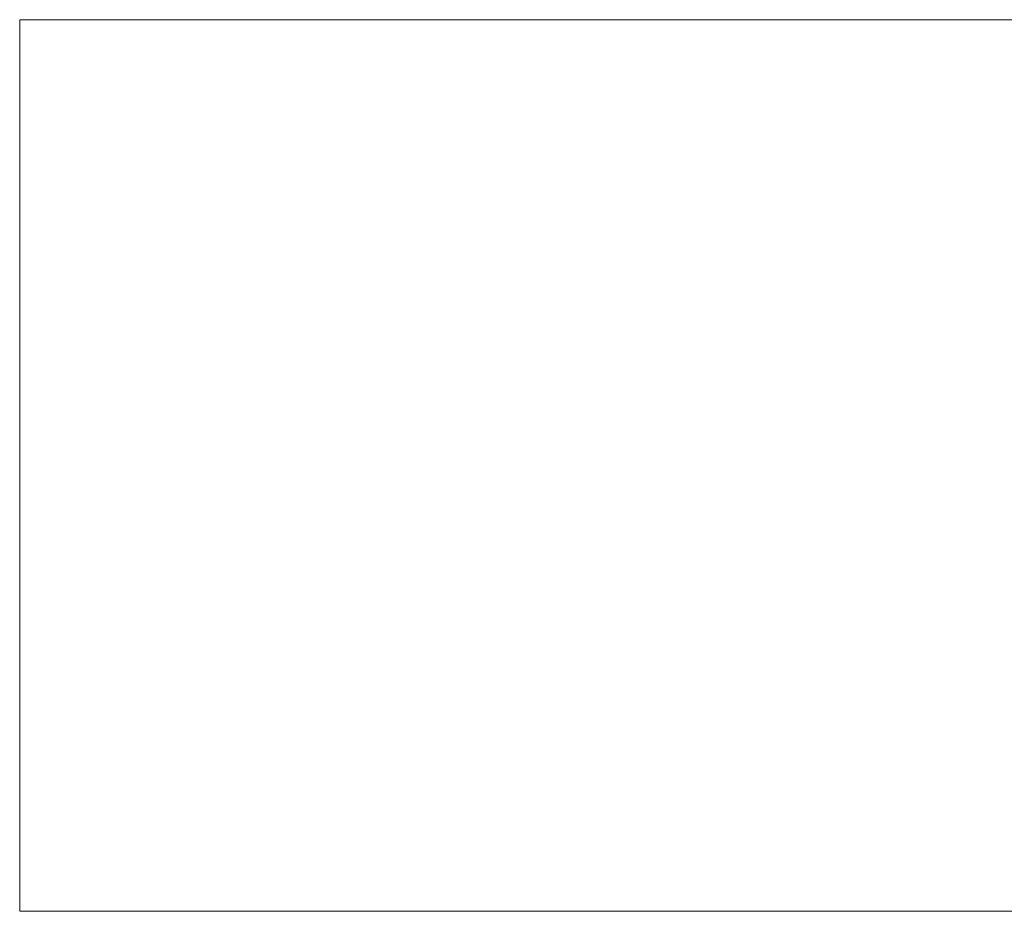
# Model space of a CAD drawing. Header units: millimetres. Extents: x -276 to 275, y -103 to 102.
# Tile 1 of 256: x -276 to -49, y -103 to 102. Entities that reach past the tile are written whole.
import ezdxf

# ---------------------------------------------------------------- set-up
doc = ezdxf.new("R2010")
doc.units = ezdxf.units.MM
doc.layers.add('A-GENM', color=13, linetype='Continuous')

msp = doc.modelspace()

# ---------------------------------------------------------------- meshes
at = {"layer": 'A-GENM', "lineweight": 9}
mesh = msp.add_polyface(dxfattribs=at)
corners = [(-275.9, 102.09), (-275.9, -103.3), (275.03, -103.3), (275.03, 102.09)]
mesh.append_faces([[corners[k] for k in face] for face in [(0, 1, 2, 3)]])
mesh = msp.add_polyface(dxfattribs=at)
corners = [(275.03, -103.3, -118.52), (-275.9, -103.3, -118.52), (-275.9, 102.09, -118.52), (275.03, 102.09, -118.52)]
mesh.append_faces([[corners[k] for k in face] for face in [(0, 1, 2, 3)]])
mesh = msp.add_polyface(dxfattribs=at)
corners = [(275.03, 102.09), (275.03, 102.09, -118.52), (-275.9, 102.09, -118.52), (-275.9, 102.09)]
mesh.append_faces([[corners[k] for k in face] for face in [(0, 1, 2, 3)]])
mesh = msp.add_polyface(dxfattribs=at)
corners = [(-275.9, 102.09), (-275.9, 102.09, -118.52), (-275.9, -103.3, -118.52), (-275.9, -103.3)]
mesh.append_faces([[corners[k] for k in face] for face in [(0, 1, 2, 3)]])
mesh = msp.add_polyface(dxfattribs=at)
corners = [(-275.9, -103.3), (-275.9, -103.3, -118.52), (275.03, -103.3, -118.52), (275.03, -103.3)]
mesh.append_faces([[corners[k] for k in face] for face in [(0, 1, 2, 3)]])

doc.saveas('drawing.dxf')
